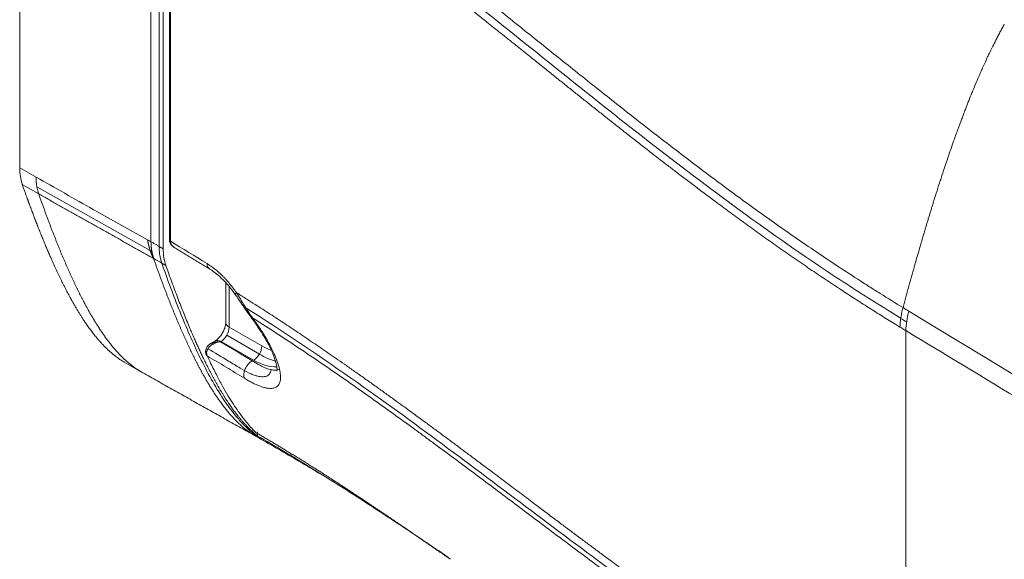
# Model space of a CAD drawing. Header units: millimetres. Extents: x 809 to 6054, y -5716 to -1261.
# Tile 81 of 94: x 5939 to 5953, y -5350 to -5343. Entities that reach past the tile are written whole.
import ezdxf

# ---------------------------------------------------------------- set-up
doc = ezdxf.new("R2010")
doc.units = ezdxf.units.MM
doc.header["$LTSCALE"] = 0.3175
doc.layers.add('1轮廓实线层', color=7, linetype='Continuous', lineweight=18)

# ---------------------------------------------------------------- blocks, each defined once
blk = doc.blocks.new('MR07S-930-Z')
at = {"layer": '1轮廓实线层'}
for p, q in [((7463.836, -5683.223), (7463.836, -5643.297)), ((7475.15, -5689.599), (7475.15, -5649.985)), ((7475.855, -5650.406), (7475.855, -5689.997)), ((7476.209, -5650.61), (7476.209, -5690.201)), ((7476.74, -5651.878), (7476.74, -5689.437)), ((7476.825, -5689.557), (7476.825, -5651.999)), ((7463.836, -5683.223), (7465.251, -5684.039)), ((7464.059, -5684.661), (7465.473, -5685.478)), ((7465.319, -5684.878), (7475.087, -5690.365)), ((7474.853, -5689.433), (7470.182, -5686.811)), ((7476.209, -5690.201), (7475.855, -5689.997)), ((7476.432, -5691.639), (7476.078, -5691.435)), ((7481.593, -5693.151), (7481.593, -5696.549)), ((7481.886, -5693.466), (7481.886, -5696.957)), ((7481.683, -5697.656), (7484.489, -5699.276)), ((7481.886, -5696.957), (7484.696, -5698.579)), ((7540.204, -5697.256), (7540.204, -5733.787)), ((7480.685, -5698.143), (7480.293, -5698.373)), ((7481.191, -5698.189), (7481.141, -5698.219)), ((7483.989, -5699.804), (7481.191, -5698.189)), ((7472.847, -5699.968), (7474.261, -5700.785)), ((7483.881, -5699.867), (7483.989, -5699.804)), ((7484.343, -5706.346), (7484.343, -5705.966))]:
    blk.add_line(p, q, dxfattribs=at)
for centre, major_axis, ratio, start_param, end_param in [((7468.08, -5680.773), (-3.001, -5.197), 0.57735, 5.49779, 5.82329), ((7477.04, -5689.437), (-0.3, 0), 0.57735, 6.283159, 7.055264), ((7480.452, -5687.751), (3.001, 5.197), 0.57735, 2.356197, 2.681652), ((7480.713, -5691.081), (-0.528, -0.849), 0.598397, 5.517067, 6.287767), ((7483.256, -5693.591), (-0.819, -0.574), 0.202, 5.69335, 6.293425), ((7544.447, -5694.807), (3.101, 5.136), 0.563983, 2.041851, 2.367386), ((7351.629, -15108.99), (5832.803, -10102.71), 0.57735, 2.316004, 2.333301), ((7482.593, -5696.549), (-1, 0), 0.57735, 0.000019, 0.785398), ((7481.191, -5697.372), (0.487, 0.873), 0.567188, 3.918564, 5.48936), ((7481.191, -5699.005), (-0.507, 0.862), 0.582367, 5.493386, 6.282148), ((7483.989, -5698.987), (0.5, 0.866), 0.57735, 3.926991, 5.497787), ((7484.696, -5694.497), (3, -5.196), 0.57735, 5.449534, 5.780498), ((7484.696, -5694.497), (2.5, -4.33), 0.57735, 5.497787, 5.719563), ((7483.881, -5700.683), (-0.523, -0.852), 0.594563, 3.942594, 5.915993), ((7483.989, -5694.905), (-3, 5.196), 0.57735, 2.356194, 2.85399)]:
    blk.add_ellipse(centre, major_axis=major_axis, ratio=ratio, start_param=start_param, end_param=end_param, dxfattribs=at)
for points, degree, knots in [([(7539.764, -5696.185), (7539.393, -5695.96), (7539.024, -5695.733), (7537.912, -5695.046), (7537.174, -5694.581), (7534.98, -5693.18), (7533.545, -5692.234), (7529.308, -5689.363), (7526.576, -5687.407), (7518.565, -5681.456), (7513.473, -5677.379), (7503.309, -5669.227), (7498.239, -5665.154), (7489.785, -5658.835), (7486.557, -5656.522), (7483.201, -5654.276)], 3, [0, 0, 0, 0, 0.017458, 0.017458, 0.052863, 0.052863, 0.123672, 0.123672, 0.265291, 0.265291, 0.548529, 0.548529, 0.831767, 0.831767, 1, 1, 1, 1]), ([(7539.961, -5695.274), (7539.299, -5694.872), (7538.642, -5694.466), (7537.665, -5693.854), (7537.34, -5693.649), (7536.694, -5693.238), (7536.372, -5693.032), (7535.41, -5692.412), (7534.774, -5691.996), (7533.511, -5691.161), (7532.884, -5690.74), (7531.64, -5689.896), (7531.023, -5689.472), (7529.796, -5688.62), (7529.187, -5688.192), (7527.977, -5687.334), (7527.375, -5686.903), (7526.18, -5686.038), (7525.586, -5685.604), (7523.815, -5684.298), (7522.647, -5683.423), (7520.912, -5682.104), (7520.337, -5681.663), (7519.19, -5680.781), (7518.619, -5680.339), (7517.482, -5679.453), (7516.915, -5679.01), (7515.786, -5678.122), (7515.222, -5677.677), (7514.099, -5676.788), (7513.539, -5676.343), (7512.421, -5675.452), (7511.863, -5675.007), (7510.749, -5674.116), (7510.192, -5673.67), (7509.081, -5672.779), (7508.525, -5672.334), (7507.415, -5671.443), (7506.86, -5670.998), (7505.749, -5670.108), (7505.194, -5669.663), (7504.36, -5668.998), (7504.082, -5668.776), (7503.525, -5668.332), (7503.247, -5668.111), (7502.412, -5667.447), (7501.854, -5667.005), (7500.735, -5666.122), (7500.175, -5665.681), (7499.333, -5665.021), (7499.052, -5664.802), (7498.489, -5664.363), (7498.207, -5664.144), (7497.36, -5663.487), (7496.793, -5663.05), (7495.656, -5662.179), (7495.086, -5661.744), (7493.94, -5660.878), (7493.365, -5660.446), (7492.209, -5659.586), (7491.629, -5659.157), (7490.462, -5658.302), (7489.876, -5657.877), (7488.697, -5657.03), (7488.105, -5656.608), (7486.316, -5655.348), (7485.11, -5654.516), (7483.888, -5653.693)], 3, [0, 0, 0, 0, 0.03125, 0.03125, 0.046875, 0.046875, 0.0625, 0.0625, 0.09375, 0.09375, 0.125, 0.125, 0.15625, 0.15625, 0.1875, 0.1875, 0.21875, 0.21875, 0.25, 0.25, 0.3125, 0.3125, 0.34375, 0.34375, 0.375, 0.375, 0.40625, 0.40625, 0.4375, 0.4375, 0.46875, 0.46875, 0.5, 0.5, 0.53125, 0.53125, 0.5625, 0.5625, 0.59375, 0.59375, 0.625, 0.625, 0.640625, 0.640625, 0.65625, 0.65625, 0.6875, 0.6875, 0.71875, 0.71875, 0.734375, 0.734375, 0.75, 0.75, 0.78125, 0.78125, 0.8125, 0.8125, 0.84375, 0.84375, 0.875, 0.875, 0.90625, 0.90625, 0.9375, 0.9375, 1, 1, 1, 1]), ([(7482.511, -5654.618), (7482.72, -5654.757), (7483.148, -5655.042), (7483.793, -5655.475), (7484.446, -5655.917), (7485.095, -5656.36), (7485.739, -5656.804), (7486.384, -5657.252), (7487.037, -5657.709), (7487.701, -5658.177), (7488.365, -5658.649), (7489.029, -5659.125), (7489.713, -5659.618), (7490.448, -5660.153), (7491.258, -5660.746), (7492.129, -5661.389), (7493.015, -5662.049), (7493.867, -5662.689), (7494.657, -5663.286), (7495.373, -5663.832), (7496.017, -5664.324), (7496.596, -5664.769), (7497.12, -5665.173), (7497.602, -5665.546), (7498.053, -5665.896), (7498.477, -5666.226), (7498.874, -5666.536), (7499.245, -5666.826), (7499.595, -5667.101), (7499.932, -5667.365), (7500.263, -5667.625), (7500.592, -5667.884), (7500.922, -5668.144), (7501.253, -5668.406), (7501.593, -5668.675), (7501.949, -5668.957), (7502.333, -5669.261), (7502.752, -5669.594), (7503.213, -5669.96), (7503.714, -5670.36), (7504.256, -5670.792), (7504.838, -5671.257), (7505.454, -5671.75), (7506.088, -5672.257), (7506.713, -5672.758), (7507.309, -5673.237), (7507.871, -5673.687), (7508.4, -5674.112), (7508.898, -5674.511), (7509.366, -5674.887), (7509.808, -5675.241), (7510.232, -5675.58), (7510.646, -5675.911), (7511.056, -5676.239), (7511.465, -5676.567), (7511.875, -5676.894), (7512.286, -5677.222), (7512.697, -5677.549), (7513.108, -5677.877), (7513.52, -5678.204), (7513.929, -5678.529), (7514.331, -5678.848), (7514.725, -5679.16), (7515.112, -5679.465), (7515.494, -5679.767), (7515.874, -5680.066), (7516.256, -5680.366), (7516.641, -5680.668), (7517.039, -5680.98), (7517.464, -5681.312), (7517.933, -5681.678), (7518.461, -5682.087), (7519.055, -5682.547), (7519.721, -5683.06), (7520.464, -5683.631), (7521.293, -5684.263), (7522.217, -5684.962), (7523.25, -5685.738), (7524.392, -5686.587), (7525.616, -5687.488), (7526.876, -5688.402), (7528.143, -5689.31), (7529.429, -5690.218), (7530.751, -5691.137), (7532.083, -5692.048), (7533.375, -5692.916), (7534.602, -5693.727), (7535.793, -5694.501), (7536.984, -5695.263), (7538.163, -5696.004), (7539.071, -5696.564), (7539.572, -5696.87), (7539.695, -5696.945)], 3, [0, 0, 0, 0, 0.010441, 0.021409, 0.032343, 0.04337, 0.054295, 0.065142, 0.076314, 0.087848, 0.099338, 0.110716, 0.122375, 0.134998, 0.149276, 0.165018, 0.18105, 0.196368, 0.210517, 0.223357, 0.234901, 0.245263, 0.254641, 0.26329, 0.271436, 0.279158, 0.286392, 0.29311, 0.299427, 0.305525, 0.311545, 0.317553, 0.323564, 0.3296, 0.33576, 0.342219, 0.349188, 0.356858, 0.365319, 0.374549, 0.384513, 0.395222, 0.406673, 0.418555, 0.430215, 0.441207, 0.451513, 0.461252, 0.470434, 0.479024, 0.487092, 0.494817, 0.502375, 0.509884, 0.517395, 0.524914, 0.532432, 0.539944, 0.547467, 0.555004, 0.562494, 0.569839, 0.576992, 0.583986, 0.590898, 0.597796, 0.604688, 0.611598, 0.618683, 0.62623, 0.634574, 0.643988, 0.654598, 0.666455, 0.679635, 0.694262, 0.71047, 0.728486, 0.748523, 0.770104, 0.791955, 0.81326, 0.83462, 0.856896, 0.879323, 0.900526, 0.92015, 0.938781, 0.957704, 0.976806, 0.99428, 1, 1, 1, 1]), ([(7548.687, -5670.861), (7548.627, -5670.969), (7548.5, -5671.197), (7548.377, -5671.426), (7548.312, -5671.547)], 3, [0, 0, 0, 0, 0.474175, 1, 1, 1, 1]), ([(7547.457, -5673.234), (7547.44, -5673.269), (7547.37, -5673.415), (7547.3, -5673.561), (7547.248, -5673.672)], 3, [0, 0, 0, 0, 0.239572, 1, 1, 1, 1]), ([(7546.615, -5675.065), (7546.548, -5675.219), (7546.455, -5675.432), (7546.363, -5675.646), (7546.338, -5675.706)], 3, [0, 0, 0, 0, 0.718319, 1, 1, 1, 1]), ([(7545.584, -5677.542), (7545.56, -5677.603), (7545.516, -5677.713), (7545.473, -5677.823), (7545.454, -5677.872)], 3, [0, 0, 0, 0, 0.5527, 1, 1, 1, 1]), ([(7545.011, -5679.029), (7544.898, -5679.33), (7544.663, -5679.966), (7544.434, -5680.603), (7544.315, -5680.939)], 3, [0, 0, 0, 0, 0.471799, 1, 1, 1, 1]), ([(7543.941, -5682.014), (7543.927, -5682.053), (7543.711, -5682.683), (7543.501, -5683.313), (7543.308, -5683.902)], 3, [0, 0, 0, 0, 0.062951, 1, 1, 1, 1]), ([(7543.308, -5683.902), (7543.261, -5684.046), (7543.026, -5684.766), (7542.797, -5685.485), (7542.618, -5686.061)], 3, [0, 0, 0, 0, 0.198946, 1, 1, 1, 1]), ([(7472.847, -5699.968), (7471.984, -5699.469), (7471.151, -5698.623), (7470.233, -5697.691), (7469.323, -5696.309), (7467.899, -5694.145), (7466.427, -5690.766), (7465.821, -5689.374), (7465.198, -5687.759), (7464.911, -5687.016), (7464.619, -5686.219), (7464.408, -5685.647), (7464.059, -5684.661)], 2, [0, 0, 0, 0.129792, 0.129792, 0.303833, 0.303833, 0.651917, 0.651917, 0.825958, 0.825958, 0.912979, 0.912979, 1, 1, 1]), ([(7465.473, -5685.478), (7465.492, -5685.529), (7465.528, -5685.632), (7465.582, -5685.786), (7465.637, -5685.94), (7465.691, -5686.092), (7465.746, -5686.244), (7465.8, -5686.395), (7465.854, -5686.546), (7465.909, -5686.695), (7465.963, -5686.844), (7466.017, -5686.993), (7466.072, -5687.14), (7466.126, -5687.287), (7466.18, -5687.433), (7466.234, -5687.579), (7466.288, -5687.724), (7466.342, -5687.868), (7466.397, -5688.011), (7466.451, -5688.154), (7466.505, -5688.295), (7466.559, -5688.437), (7466.613, -5688.577), (7466.667, -5688.717), (7466.721, -5688.856), (7466.775, -5688.994), (7466.829, -5689.131), (7466.883, -5689.268), (7466.937, -5689.404), (7466.99, -5689.539), (7467.044, -5689.674), (7467.098, -5689.808), (7467.152, -5689.941), (7467.206, -5690.073), (7467.26, -5690.205), (7467.313, -5690.336), (7467.367, -5690.466), (7467.421, -5690.595), (7467.475, -5690.724), (7467.529, -5690.852), (7467.582, -5690.979), (7467.636, -5691.106), (7467.69, -5691.231), (7467.743, -5691.356), (7467.797, -5691.48), (7467.851, -5691.604), (7467.905, -5691.727), (7467.958, -5691.849), (7468.012, -5691.97), (7468.066, -5692.09), (7468.119, -5692.21), (7468.173, -5692.329), (7468.226, -5692.447), (7468.28, -5692.565), (7468.334, -5692.682), (7468.387, -5692.798), (7468.441, -5692.913), (7468.495, -5693.027), (7468.548, -5693.141), (7468.602, -5693.254), (7468.655, -5693.366), (7468.709, -5693.478), (7468.763, -5693.588), (7468.816, -5693.698), (7468.87, -5693.808), (7468.924, -5693.916), (7468.977, -5694.024), (7469.031, -5694.131), (7469.084, -5694.237), (7469.138, -5694.342), (7469.192, -5694.447), (7469.245, -5694.551), (7469.299, -5694.654), (7469.353, -5694.756), (7469.406, -5694.858), (7469.46, -5694.959), (7469.514, -5695.059), (7469.568, -5695.158), (7469.621, -5695.257), (7469.675, -5695.354), (7469.729, -5695.451), (7469.782, -5695.548), (7469.836, -5695.643), (7469.89, -5695.738), (7469.944, -5695.832), (7469.998, -5695.925), (7470.051, -5696.017), (7470.105, -5696.109), (7470.159, -5696.2), (7470.213, -5696.29), (7470.267, -5696.379), (7470.321, -5696.468), (7470.375, -5696.556), (7470.429, -5696.643), (7470.483, -5696.729), (7470.537, -5696.814), (7470.591, -5696.899), (7470.645, -5696.983), (7470.699, -5697.066), (7470.753, -5697.149), (7470.807, -5697.23), (7470.862, -5697.311), (7470.916, -5697.391), (7470.97, -5697.471), (7471.024, -5697.549), (7471.079, -5697.627), (7471.133, -5697.704), (7471.187, -5697.78), (7471.242, -5697.856), (7471.296, -5697.93), (7471.351, -5698.004), (7471.405, -5698.077), (7471.46, -5698.15), (7471.514, -5698.221), (7471.569, -5698.292), (7471.624, -5698.362), (7471.678, -5698.431), (7471.733, -5698.5), (7471.788, -5698.568), (7471.843, -5698.635), (7471.898, -5698.701), (7471.952, -5698.766), (7472.007, -5698.831), (7472.062, -5698.895), (7472.118, -5698.958), (7472.173, -5699.02), (7472.228, -5699.081), (7472.283, -5699.142), (7472.338, -5699.202), (7472.394, -5699.261), (7472.449, -5699.32), (7472.504, -5699.377), (7472.56, -5699.434), (7472.615, -5699.49), (7472.671, -5699.546), (7472.727, -5699.6), (7472.782, -5699.654), (7472.838, -5699.707), (7472.894, -5699.759), (7472.95, -5699.811), (7473.006, -5699.861), (7473.062, -5699.911), (7473.118, -5699.96), (7473.174, -5700.009), (7473.231, -5700.056), (7473.287, -5700.103), (7473.343, -5700.149), (7473.401, -5700.196), (7473.46, -5700.242), (7473.521, -5700.289), (7473.582, -5700.335), (7473.643, -5700.38), (7473.704, -5700.424), (7473.765, -5700.468), (7473.826, -5700.511), (7473.888, -5700.552), (7473.95, -5700.593), (7474.012, -5700.633), (7474.074, -5700.673), (7474.136, -5700.711), (7474.193, -5700.745), (7474.229, -5700.766), (7474.244, -5700.775)], 3, [0, 0, 0, 0, 0.00858, 0.01713, 0.025649, 0.034138, 0.042597, 0.051025, 0.059422, 0.06779, 0.076126, 0.084433, 0.092708, 0.100953, 0.109168, 0.117352, 0.125506, 0.133629, 0.141721, 0.149783, 0.157814, 0.165815, 0.173785, 0.181724, 0.189633, 0.197511, 0.205359, 0.213176, 0.220962, 0.228717, 0.236442, 0.244137, 0.2518, 0.259433, 0.267036, 0.274608, 0.282149, 0.289659, 0.297139, 0.304588, 0.312007, 0.319395, 0.326752, 0.334079, 0.341376, 0.348641, 0.355877, 0.363081, 0.370256, 0.377399, 0.384512, 0.391595, 0.398647, 0.405669, 0.412661, 0.419622, 0.426552, 0.433453, 0.440323, 0.447162, 0.453972, 0.460751, 0.4675, 0.474219, 0.480907, 0.487566, 0.494194, 0.500793, 0.507361, 0.5139, 0.520408, 0.526887, 0.533335, 0.539754, 0.546143, 0.552503, 0.558832, 0.565132, 0.571403, 0.577643, 0.583855, 0.590037, 0.596189, 0.602312, 0.608406, 0.614471, 0.620506, 0.626513, 0.63249, 0.638438, 0.644358, 0.650248, 0.65611, 0.661943, 0.667747, 0.673523, 0.67927, 0.684989, 0.690679, 0.696341, 0.701975, 0.707581, 0.713159, 0.718709, 0.724231, 0.729725, 0.735191, 0.74063, 0.746042, 0.751426, 0.756782, 0.762112, 0.767414, 0.772689, 0.777938, 0.783159, 0.788354, 0.793522, 0.798664, 0.80378, 0.808869, 0.813932, 0.818969, 0.82398, 0.828966, 0.833925, 0.83886, 0.843769, 0.848652, 0.853511, 0.858345, 0.863154, 0.867938, 0.872697, 0.877433, 0.882144, 0.886831, 0.891494, 0.896133, 0.900749, 0.905341, 0.90991, 0.914456, 0.918979, 0.923479, 0.927957, 0.932412, 0.936845, 0.941564, 0.946264, 0.950945, 0.955607, 0.960251, 0.964876, 0.969484, 0.974072, 0.978643, 0.983197, 0.987732, 0.99225, 0.996751, 1, 1, 1, 1]), ([(7542.618, -5686.061), (7542.601, -5686.114), (7542.569, -5686.218), (7542.52, -5686.375), (7542.472, -5686.531), (7542.423, -5686.688), (7542.375, -5686.844), (7542.327, -5687.001), (7542.279, -5687.157), (7542.231, -5687.314), (7542.184, -5687.47), (7542.136, -5687.626), (7542.089, -5687.783), (7542.042, -5687.939), (7541.995, -5688.096), (7541.948, -5688.252), (7541.902, -5688.408), (7541.845, -5688.599), (7541.768, -5688.858), (7541.661, -5689.22), (7541.524, -5689.685), (7541.386, -5690.159), (7541.259, -5690.598), (7541.155, -5690.961), (7541.058, -5691.3), (7540.969, -5691.614), (7540.912, -5691.815), (7540.884, -5691.912)], 3, [0, 0, 0, 0, 0.026705, 0.05341, 0.080116, 0.106821, 0.133526, 0.160231, 0.186936, 0.213641, 0.240346, 0.267052, 0.293757, 0.320462, 0.347167, 0.373872, 0.400577, 0.427282, 0.471494, 0.533387, 0.61296, 0.710214, 0.776487, 0.838602, 0.896559, 0.950358, 1, 1, 1, 1]), ([(7475.37, -5691.036), (7475.365, -5691.027), (7475.356, -5691.009), (7475.342, -5690.982), (7475.329, -5690.954), (7475.316, -5690.927), (7475.303, -5690.899), (7475.29, -5690.871), (7475.277, -5690.844), (7475.264, -5690.816), (7475.252, -5690.787), (7475.239, -5690.759), (7475.227, -5690.731), (7475.215, -5690.702), (7475.203, -5690.674), (7475.191, -5690.645), (7475.18, -5690.616), (7475.168, -5690.587), (7475.157, -5690.558), (7475.146, -5690.528), (7475.135, -5690.499), (7475.124, -5690.469), (7475.113, -5690.44), (7475.103, -5690.41), (7475.092, -5690.38), (7475.082, -5690.35), (7475.072, -5690.32), (7475.062, -5690.289), (7475.052, -5690.259), (7475.043, -5690.229), (7475.033, -5690.198), (7475.024, -5690.167), (7475.015, -5690.137), (7475.006, -5690.106), (7474.997, -5690.075), (7474.988, -5690.043), (7474.98, -5690.012), (7474.972, -5689.981), (7474.963, -5689.949), (7474.955, -5689.918), (7474.947, -5689.886), (7474.94, -5689.854), (7474.932, -5689.823), (7474.925, -5689.791), (7474.917, -5689.759), (7474.91, -5689.726), (7474.903, -5689.694), (7474.896, -5689.662), (7474.89, -5689.63), (7474.883, -5689.597), (7474.877, -5689.564), (7474.871, -5689.532), (7474.865, -5689.499), (7474.859, -5689.466), (7474.855, -5689.444), (7474.853, -5689.433)], 3, [0, 0, 0, 0, 0.019023, 0.038041, 0.057052, 0.076057, 0.095056, 0.11405, 0.133037, 0.152018, 0.170994, 0.189963, 0.208926, 0.227884, 0.246835, 0.265781, 0.28472, 0.303654, 0.322581, 0.341503, 0.360418, 0.379328, 0.398231, 0.417129, 0.436021, 0.454906, 0.473786, 0.49266, 0.511528, 0.53039, 0.549245, 0.568095, 0.586939, 0.605777, 0.624609, 0.643435, 0.662255, 0.68107, 0.699878, 0.71868, 0.737476, 0.756267, 0.775051, 0.79383, 0.812602, 0.831369, 0.850129, 0.868884, 0.887633, 0.906375, 0.925112, 0.943843, 0.962568, 0.981287, 1, 1, 1, 1]), ([(7475.855, -5689.997), (7475.785, -5689.957), (7475.633, -5689.871), (7475.398, -5689.738), (7475.233, -5689.645), (7475.15, -5689.599)], 3, [0, 0, 0, 0, 0.299444, 0.648444, 1, 1, 1, 1]), ([(7476.747, -5689.437), (7476.745, -5689.452), (7476.732, -5689.55), (7476.799, -5689.731), (7476.948, -5689.942), (7477.087, -5690.048), (7477.17, -5690.095)], 3, [0, 0, 0, 0, 0.0547, 0.366141, 0.668247, 1, 1, 1, 1]), ([(7477.159, -5690.09), (7477.123, -5690.068), (7477.09, -5690.045), (7477.035, -5689.999), (7477.012, -5689.978), (7476.981, -5689.945), (7476.971, -5689.934), (7476.952, -5689.911), (7476.943, -5689.899), (7476.917, -5689.863), (7476.901, -5689.838), (7476.881, -5689.798), (7476.875, -5689.785), (7476.863, -5689.758), (7476.858, -5689.744), (7476.835, -5689.675), (7476.825, -5689.617), (7476.825, -5689.557)], 3, [0, 0, 0, 0, 0.179739, 0.179739, 0.316449, 0.316449, 0.384804, 0.384804, 0.453159, 0.453159, 0.589869, 0.589869, 0.658225, 0.658225, 0.72658, 0.72658, 1, 1, 1, 1]), ([(7475.373, -5691.038), (7475.391, -5691.088), (7475.426, -5691.187), (7475.479, -5691.336), (7475.531, -5691.485), (7475.584, -5691.632), (7475.636, -5691.779), (7475.689, -5691.926), (7475.742, -5692.071), (7475.794, -5692.216), (7475.847, -5692.361), (7475.899, -5692.505), (7475.952, -5692.648), (7476.004, -5692.79), (7476.057, -5692.932), (7476.109, -5693.073), (7476.162, -5693.214), (7476.214, -5693.354), (7476.266, -5693.493), (7476.319, -5693.631), (7476.371, -5693.769), (7476.424, -5693.907), (7476.476, -5694.043), (7476.529, -5694.179), (7476.581, -5694.314), (7476.633, -5694.449), (7476.686, -5694.583), (7476.738, -5694.716), (7476.79, -5694.849), (7476.843, -5694.981), (7476.895, -5695.112), (7476.947, -5695.243), (7477, -5695.373), (7477.052, -5695.502), (7477.104, -5695.631), (7477.157, -5695.759), (7477.209, -5695.886), (7477.261, -5696.013), (7477.314, -5696.139), (7477.366, -5696.264), (7477.418, -5696.389), (7477.471, -5696.513), (7477.523, -5696.636), (7477.575, -5696.759), (7477.627, -5696.881), (7477.68, -5697.002), (7477.732, -5697.123), (7477.784, -5697.243), (7477.837, -5697.362), (7477.889, -5697.481), (7477.942, -5697.599), (7477.994, -5697.716), (7478.046, -5697.832), (7478.099, -5697.948), (7478.151, -5698.063), (7478.203, -5698.178), (7478.256, -5698.292), (7478.308, -5698.405), (7478.361, -5698.517), (7478.413, -5698.629), (7478.466, -5698.74), (7478.518, -5698.85), (7478.57, -5698.96), (7478.623, -5699.069), (7478.676, -5699.177), (7478.728, -5699.285), (7478.781, -5699.391), (7478.833, -5699.498), (7478.886, -5699.603), (7478.938, -5699.708), (7478.991, -5699.812), (7479.044, -5699.915), (7479.096, -5700.018), (7479.149, -5700.12), (7479.202, -5700.221), (7479.254, -5700.321), (7479.307, -5700.421), (7479.36, -5700.52), (7479.413, -5700.618), (7479.465, -5700.716), (7479.518, -5700.813), (7479.571, -5700.909), (7479.624, -5701.005), (7479.677, -5701.099), (7479.73, -5701.194), (7479.783, -5701.287), (7479.836, -5701.379), (7479.889, -5701.471), (7479.942, -5701.562), (7479.995, -5701.653), (7480.048, -5701.743), (7480.101, -5701.831), (7480.154, -5701.92), (7480.207, -5702.007), (7480.26, -5702.094), (7480.313, -5702.18), (7480.367, -5702.265), (7480.42, -5702.35), (7480.473, -5702.433), (7480.526, -5702.516), (7480.58, -5702.599), (7480.633, -5702.68), (7480.687, -5702.761), (7480.74, -5702.841), (7480.793, -5702.92), (7480.847, -5702.999), (7480.9, -5703.077), (7480.954, -5703.154), (7481.148, -5703.43), (7481.484, -5703.884), (7481.974, -5704.481), (7482.468, -5705.015), (7482.964, -5705.486), (7483.462, -5705.892), (7483.865, -5706.17), (7484.103, -5706.313), (7484.169, -5706.351)], 3, [0, 0, 0, 0, 0.008278, 0.016529, 0.024753, 0.032949, 0.041118, 0.04926, 0.057375, 0.065463, 0.073523, 0.081557, 0.089563, 0.097542, 0.105493, 0.113418, 0.121315, 0.129185, 0.137027, 0.144843, 0.152631, 0.160392, 0.168126, 0.175833, 0.183512, 0.191164, 0.198789, 0.206387, 0.213957, 0.2215, 0.229016, 0.236505, 0.243966, 0.251401, 0.258808, 0.266187, 0.27354, 0.280865, 0.288163, 0.295434, 0.302678, 0.309894, 0.317084, 0.324246, 0.331381, 0.338488, 0.345569, 0.352622, 0.359649, 0.366648, 0.373619, 0.380564, 0.387481, 0.394371, 0.401234, 0.40807, 0.414878, 0.42166, 0.428414, 0.43514, 0.44184, 0.448512, 0.455157, 0.461774, 0.468365, 0.474928, 0.481464, 0.487973, 0.494454, 0.500909, 0.507336, 0.513736, 0.520108, 0.526454, 0.532772, 0.539064, 0.545328, 0.551564, 0.557774, 0.563956, 0.570112, 0.57624, 0.58234, 0.588414, 0.59446, 0.600479, 0.606471, 0.612436, 0.618373, 0.624284, 0.630167, 0.636023, 0.641852, 0.647653, 0.653427, 0.659174, 0.664894, 0.670586, 0.676252, 0.68189, 0.687501, 0.693085, 0.698641, 0.70417, 0.709673, 0.715148, 0.720595, 0.726016, 0.731409, 0.779138, 0.824746, 0.868227, 0.909581, 0.948806, 0.985914, 1, 1, 1, 1]), ([(7476.078, -5691.435), (7476.573, -5692.844), (7477.088, -5694.233), (7478.178, -5696.952), (7478.752, -5698.283), (7479.993, -5700.834), (7480.658, -5702.057), (7481.779, -5703.741), (7482.174, -5704.278), (7482.814, -5705.026), (7483.035, -5705.266), (7483.496, -5705.723), (7483.737, -5705.941), (7483.989, -5706.142)], 3, [0, 0, 0, 0, 0.25, 0.25, 0.5, 0.5, 0.75, 0.75, 0.875, 0.875, 0.9375, 0.9375, 1, 1, 1, 1]), ([(7476.432, -5691.639), (7478.144, -5696.511), (7479.726, -5699.763), (7480.219, -5700.777), (7480.695, -5701.63), (7481.223, -5702.579), (7481.759, -5703.384), (7483.037, -5705.303), (7484.343, -5706.346)], 2, [0, 0, 0, 0.5, 0.5, 0.625, 0.625, 0.75, 0.75, 1, 1, 1]), ([(7479.98, -5691.474), (7480.207, -5691.615), (7480.43, -5691.774), (7480.87, -5692.127), (7481.087, -5692.32), (7481.354, -5692.584), (7481.408, -5692.638), (7481.514, -5692.748), (7481.566, -5692.805), (7481.724, -5692.976), (7481.826, -5693.093), (7482.129, -5693.455), (7482.324, -5693.709), (7482.511, -5693.977)], 3, [0, 0, 0, 0, 0.25, 0.25, 0.5, 0.5, 0.5625, 0.5625, 0.625, 0.625, 0.75, 0.75, 1, 1, 1, 1]), ([(7480.185, -5691.936), (7480.215, -5691.952), (7480.53, -5692.134), (7481.159, -5692.654), (7481.896, -5693.415), (7482.29, -5693.977), (7482.423, -5694.184)], 3, [0, 0, 0, 0, 0.038412, 0.416718, 0.796061, 1, 1, 1, 1]), ([(7540.884, -5691.912), (7540.866, -5691.976), (7540.83, -5692.105), (7540.775, -5692.299), (7540.72, -5692.496), (7540.665, -5692.696), (7540.609, -5692.897), (7540.552, -5693.102), (7540.495, -5693.308), (7540.438, -5693.517), (7540.38, -5693.728), (7540.321, -5693.942), (7540.262, -5694.158), (7540.203, -5694.377), (7540.143, -5694.598), (7540.083, -5694.821), (7540.022, -5695.047), (7539.981, -5695.198), (7539.961, -5695.274)], 3, [0, 0, 0, 0, 0.057116, 0.11495, 0.173503, 0.232773, 0.292761, 0.353466, 0.41489, 0.477031, 0.539891, 0.603468, 0.667763, 0.732775, 0.798505, 0.864953, 0.932118, 1, 1, 1, 1]), ([(7482.436, -5694.169), (7482.523, -5694.291), (7482.869, -5694.784), (7483.359, -5695.527), (7483.776, -5696.094), (7483.927, -5696.295)], 3, [0, 0, 0, 0, 0.175937, 0.704589, 1, 1, 1, 1]), ([(7482.511, -5693.977), (7482.625, -5694.159), (7482.739, -5694.342), (7482.908, -5694.618), (7482.965, -5694.71), (7483.05, -5694.848), (7483.079, -5694.894), (7483.135, -5694.986), (7483.221, -5695.124), (7483.335, -5695.307), (7483.421, -5695.442), (7483.479, -5695.532), (7483.508, -5695.577), (7483.653, -5695.8), (7483.769, -5695.974), (7483.888, -5696.143)], 3, [0, 0, 0, 0, 0.25, 0.25, 0.375, 0.375, 0.4375, 0.4375, 0.5, 0.625, 0.6875, 0.6875, 0.75, 0.75, 1, 1, 1, 1]), ([(7539.695, -5733.509), (7539.681, -5733.501), (7539.435, -5733.364), (7538.929, -5733.081), (7538.145, -5732.637), (7537.258, -5732.128), (7536.25, -5731.541), (7535.106, -5730.864), (7533.844, -5730.103), (7532.525, -5729.292), (7531.212, -5728.469), (7529.921, -5727.646), (7528.641, -5726.816), (7527.373, -5725.981), (7526.145, -5725.16), (7524.985, -5724.375), (7523.911, -5723.638), (7522.927, -5722.956), (7522.033, -5722.331), (7521.225, -5721.762), (7520.495, -5721.244), (7519.84, -5720.777), (7519.253, -5720.356), (7518.728, -5719.978), (7518.256, -5719.637), (7517.824, -5719.324), (7517.42, -5719.03), (7517.031, -5718.747), (7516.648, -5718.468), (7516.267, -5718.189), (7515.887, -5717.91), (7515.507, -5717.631), (7515.124, -5717.349), (7514.736, -5717.063), (7514.34, -5716.77), (7513.936, -5716.471), (7513.527, -5716.167), (7513.117, -5715.863), (7512.707, -5715.557), (7512.298, -5715.252), (7511.889, -5714.947), (7511.48, -5714.642), (7511.072, -5714.336), (7510.661, -5714.028), (7510.236, -5713.71), (7509.788, -5713.374), (7509.309, -5713.014), (7508.797, -5712.629), (7508.251, -5712.219), (7507.673, -5711.785), (7507.065, -5711.328), (7506.438, -5710.856), (7505.806, -5710.381), (7505.189, -5709.917), (7504.604, -5709.478), (7504.061, -5709.072), (7503.568, -5708.702), (7503.122, -5708.368), (7502.719, -5708.067), (7502.351, -5707.792), (7502.006, -5707.535), (7501.674, -5707.288), (7501.346, -5707.044), (7501.018, -5706.8), (7500.691, -5706.557), (7500.363, -5706.314), (7500.028, -5706.067), (7499.679, -5705.809), (7499.304, -5705.532), (7498.897, -5705.233), (7498.453, -5704.907), (7497.964, -5704.549), (7497.42, -5704.151), (7496.808, -5703.706), (7496.123, -5703.21), (7495.363, -5702.662), (7494.539, -5702.071), (7493.677, -5701.458), (7492.824, -5700.855), (7492.022, -5700.293), (7491.286, -5699.78), (7490.601, -5699.307), (7489.942, -5698.854), (7489.286, -5698.406), (7488.629, -5697.961), (7487.978, -5697.523), (7487.338, -5697.095), (7486.703, -5696.674), (7486.063, -5696.253), (7485.421, -5695.834), (7484.772, -5695.413), (7484.099, -5694.981), (7483.378, -5694.522), (7482.841, -5694.184), (7482.544, -5693.997), (7482.511, -5693.977)], 3, [0, 0, 0, 0, 0.000681, 0.011378, 0.023479, 0.037276, 0.053072, 0.071235, 0.091951, 0.113992, 0.135585, 0.156729, 0.178251, 0.199961, 0.221088, 0.241152, 0.259834, 0.276986, 0.29264, 0.306873, 0.319759, 0.331375, 0.341801, 0.351136, 0.359535, 0.367205, 0.374391, 0.381337, 0.388218, 0.395101, 0.40198, 0.408856, 0.415771, 0.422807, 0.430018, 0.437395, 0.444872, 0.452375, 0.459867, 0.46735, 0.474841, 0.482335, 0.489809, 0.4973, 0.505, 0.513181, 0.521996, 0.53143, 0.541466, 0.552127, 0.563375, 0.575043, 0.586817, 0.598292, 0.609127, 0.619129, 0.628213, 0.636372, 0.643704, 0.650389, 0.656642, 0.662678, 0.668664, 0.674662, 0.680655, 0.68663, 0.692665, 0.698965, 0.705757, 0.713149, 0.721178, 0.729975, 0.73977, 0.75079, 0.763153, 0.776851, 0.791763, 0.807487, 0.822987, 0.837242, 0.850082, 0.861922, 0.873305, 0.88469, 0.896211, 0.907525, 0.918435, 0.929256, 0.940221, 0.951169, 0.962046, 0.973163, 0.985164, 0.99836, 1, 1, 1, 1]), ([(7539.788, -5734.362), (7539.785, -5734.361), (7539.783, -5734.359), (7539.404, -5734.149), (7539.029, -5733.939), (7537.912, -5733.307), (7537.174, -5732.882), (7534.98, -5731.598), (7533.545, -5730.728), (7529.308, -5728.084), (7526.576, -5726.275), (7518.565, -5720.754), (7513.473, -5716.945), (7503.309, -5709.307), (7498.239, -5705.473), (7489.824, -5699.544), (7486.637, -5697.387), (7483.325, -5695.291)], 3, [0, 0, 0, 0, 0.000125, 0.000125, 0.017857, 0.017857, 0.053323, 0.053323, 0.124253, 0.124253, 0.266115, 0.266115, 0.549837, 0.549837, 0.83356, 0.83356, 1, 1, 1, 1]), ([(7481.593, -5696.549), (7481.594, -5696.606), (7481.582, -5696.747), (7481.509, -5697.044), (7481.356, -5697.396), (7481.134, -5697.741), (7480.883, -5698.007), (7480.746, -5698.109), (7480.685, -5698.143)], 3, [0, 0, 0, 0, 0.130346, 0.29085, 0.467493, 0.654533, 0.841367, 1, 1, 1, 1]), ([(7483.888, -5696.143), (7484.089, -5696.412), (7484.278, -5696.678), (7484.633, -5697.205), (7484.799, -5697.466), (7484.994, -5697.788), (7485.051, -5697.884), (7485.106, -5697.98), (7485.143, -5698.044), (7485.162, -5698.076), (7485.252, -5698.235), (7485.32, -5698.36), (7485.515, -5698.728), (7485.632, -5698.966), (7485.787, -5699.309), (7485.836, -5699.421), (7485.904, -5699.587), (7485.937, -5699.669), (7485.967, -5699.749), (7485.987, -5699.803), (7485.997, -5699.83), (7486.084, -5700.067), (7486.146, -5700.266), (7486.242, -5700.638), (7486.275, -5700.811), (7486.3, -5701.013), (7486.305, -5701.072), (7486.309, -5701.13), (7486.311, -5701.168), (7486.312, -5701.187), (7486.315, -5701.28), (7486.314, -5701.35), (7486.298, -5701.549), (7486.273, -5701.666), (7486.193, -5701.871), (7486.138, -5701.957), (7486.058, -5702.037), (7486.049, -5702.045), (7486.03, -5702.062), (7486.002, -5702.086), (7485.929, -5702.137), (7485.859, -5702.17), (7485.708, -5702.224), (7485.593, -5702.242), (7485.396, -5702.243), (7485.326, -5702.239), (7485.234, -5702.227), (7485.216, -5702.225), (7485.178, -5702.219), (7485.159, -5702.216), (7485.1, -5702.206), (7485.061, -5702.198), (7484.858, -5702.152), (7484.683, -5702.097), (7484.401, -5701.988), (7484.304, -5701.947), (7484.102, -5701.856), (7483.998, -5701.806), (7483.837, -5701.723), (7483.782, -5701.694), (7483.671, -5701.635), (7483.615, -5701.604), (7483.445, -5701.508), (7483.329, -5701.44), (7483.211, -5701.367)], 3, [0, 0, 0, 0, 0.0625, 0.0625, 0.125, 0.125, 0.140625, 0.148438, 0.148438, 0.15625, 0.15625, 0.1875, 0.1875, 0.25, 0.25, 0.28125, 0.28125, 0.296875, 0.304688, 0.304688, 0.3125, 0.3125, 0.375, 0.375, 0.4375, 0.4375, 0.453125, 0.460938, 0.460938, 0.46875, 0.46875, 0.5, 0.5, 0.5625, 0.5625, 0.625, 0.625, 0.632813, 0.632813, 0.640625, 0.65625, 0.6875, 0.6875, 0.75, 0.75, 0.78125, 0.78125, 0.789063, 0.789063, 0.796875, 0.796875, 0.8125, 0.8125, 0.875, 0.875, 0.90625, 0.90625, 0.9375, 0.9375, 0.953125, 0.953125, 0.96875, 0.96875, 1, 1, 1, 1]), ([(7483.888, -5696.143), (7483.866, -5696.145), (7483.848, -5696.144), (7483.817, -5696.136), (7483.805, -5696.13), (7483.795, -5696.118), (7483.793, -5696.115), (7483.792, -5696.112)], 3, [0, 0, 0, 0, 0.443555, 0.443555, 0.887111, 0.887111, 1, 1, 1, 1]), ([(7483.888, -5696.143), (7485.11, -5696.92), (7486.316, -5697.706), (7488.105, -5698.895), (7488.697, -5699.293), (7489.876, -5700.093), (7490.463, -5700.495), (7491.629, -5701.3), (7492.21, -5701.705), (7493.365, -5702.516), (7493.94, -5702.923), (7495.086, -5703.74), (7495.656, -5704.149), (7496.793, -5704.97), (7497.36, -5705.381), (7498.207, -5706), (7498.489, -5706.206), (7499.052, -5706.619), (7499.333, -5706.826), (7500.175, -5707.447), (7500.736, -5707.861), (7501.854, -5708.691), (7502.412, -5709.107), (7503.526, -5709.939), (7504.082, -5710.356), (7505.194, -5711.19), (7505.749, -5711.607), (7506.86, -5712.442), (7507.415, -5712.859), (7508.525, -5713.694), (7509.081, -5714.111), (7510.192, -5714.946), (7510.749, -5715.363), (7511.863, -5716.198), (7512.421, -5716.615), (7513.539, -5717.447), (7514.099, -5717.863), (7515.223, -5718.694), (7515.786, -5719.109), (7516.915, -5719.938), (7517.482, -5720.351), (7518.619, -5721.176), (7519.19, -5721.588), (7520.337, -5722.41), (7520.912, -5722.82), (7522.069, -5723.638), (7522.65, -5724.045), (7523.818, -5724.858), (7524.406, -5725.263), (7526.177, -5726.473), (7527.372, -5727.274), (7529.187, -5728.465), (7529.796, -5728.86), (7531.023, -5729.646), (7531.64, -5730.037), (7532.884, -5730.814), (7533.511, -5731.201), (7534.458, -5731.777), (7534.775, -5731.968), (7535.411, -5732.35), (7535.731, -5732.54), (7536.693, -5733.109), (7537.339, -5733.486), (7538.642, -5734.233), (7539.299, -5734.604), (7539.961, -5734.972)], 3, [0, 0, 0, 0, 0.0625, 0.0625, 0.09375, 0.09375, 0.125, 0.125, 0.15625, 0.15625, 0.1875, 0.1875, 0.21875, 0.21875, 0.25, 0.25, 0.265625, 0.265625, 0.28125, 0.28125, 0.3125, 0.3125, 0.34375, 0.34375, 0.375, 0.375, 0.40625, 0.40625, 0.4375, 0.4375, 0.46875, 0.46875, 0.5, 0.5, 0.53125, 0.53125, 0.5625, 0.5625, 0.59375, 0.59375, 0.625, 0.625, 0.65625, 0.65625, 0.6875, 0.6875, 0.71875, 0.71875, 0.75, 0.75, 0.8125, 0.8125, 0.84375, 0.84375, 0.875, 0.875, 0.90625, 0.90625, 0.921875, 0.921875, 0.9375, 0.9375, 0.96875, 0.96875, 1, 1, 1, 1]), ([(7484.341, -5696.906), (7484.496, -5697.127), (7484.89, -5697.718), (7485.385, -5698.63), (7485.794, -5699.559), (7485.989, -5700.256), (7486.028, -5700.659), (7485.991, -5700.74), (7485.995, -5700.739)], 3, [0, 0, 0, 0, 0.113279, 0.310144, 0.506884, 0.699923, 0.862227, 1, 1, 1, 1]), ([(7480.292, -5698.374), (7480.235, -5698.407), (7480.127, -5698.483), (7479.985, -5698.634), (7479.889, -5698.823), (7479.863, -5698.962), (7479.859, -5699.035)], 3, [0, 0, 0, 0, 0.233972, 0.478512, 0.740367, 1, 1, 1, 1]), ([(7479.946, -5699.157), (7479.946, -5699.091), (7479.957, -5699.026), (7479.989, -5698.931), (7480.003, -5698.9), (7480.033, -5698.839), (7480.051, -5698.809), (7480.09, -5698.752), (7480.111, -5698.725), (7480.155, -5698.673), (7480.179, -5698.648), (7480.229, -5698.599), (7480.256, -5698.576), (7480.311, -5698.531), (7480.34, -5698.51), (7480.383, -5698.48), (7480.398, -5698.471), (7480.427, -5698.453), (7480.441, -5698.444), (7480.486, -5698.418), (7480.517, -5698.401), (7480.58, -5698.371), (7480.612, -5698.356), (7480.676, -5698.329), (7480.709, -5698.317), (7480.774, -5698.295), (7480.807, -5698.285), (7480.872, -5698.266), (7480.905, -5698.258), (7481.005, -5698.236), (7481.074, -5698.225), (7481.141, -5698.219)], 3, [0, 0, 0, 0, 0.134861, 0.134861, 0.202291, 0.202291, 0.269722, 0.269722, 0.333085, 0.333085, 0.396449, 0.396449, 0.459813, 0.459813, 0.523177, 0.523177, 0.553353, 0.553353, 0.583528, 0.583528, 0.643878, 0.643878, 0.704228, 0.704228, 0.764578, 0.764578, 0.823434, 0.823434, 0.882289, 0.882289, 1, 1, 1, 1]), ([(7480.227, -5698.416), (7480.229, -5698.415), (7480.231, -5698.414), (7480.369, -5698.345), (7480.516, -5698.298), (7480.823, -5698.234), (7480.984, -5698.218), (7481.141, -5698.219)], 3, [0, 0, 0, 0, 0.007044, 0.007044, 0.503579, 0.503579, 1, 1, 1, 1]), ([(7480.337, -5698.349), (7480.337, -5698.349), (7480.358, -5698.338), (7480.401, -5698.318), (7480.47, -5698.29), (7480.547, -5698.265), (7480.63, -5698.244), (7480.691, -5698.232), (7480.728, -5698.227), (7480.738, -5698.225), (7480.748, -5698.224), (7480.758, -5698.223), (7480.769, -5698.221), (7480.78, -5698.22), (7480.792, -5698.219), (7480.804, -5698.217), (7480.816, -5698.216), (7480.829, -5698.215), (7480.842, -5698.214), (7480.855, -5698.213), (7480.869, -5698.212), (7480.883, -5698.211), (7480.898, -5698.211), (7480.913, -5698.21), (7480.928, -5698.21), (7480.944, -5698.209), (7480.96, -5698.209), (7480.976, -5698.209), (7480.993, -5698.21), (7481.01, -5698.21), (7481.028, -5698.211), (7481.046, -5698.211), (7481.064, -5698.212), (7481.083, -5698.214), (7481.102, -5698.215), (7481.121, -5698.217), (7481.134, -5698.218), (7481.141, -5698.219)], 3, [0, 0, 0, 0, 0.000013, 0.089288, 0.183882, 0.283841, 0.389205, 0.500006, 0.511459, 0.523324, 0.535603, 0.548295, 0.561401, 0.57492, 0.588852, 0.603198, 0.617957, 0.63313, 0.648716, 0.664716, 0.68113, 0.697957, 0.715197, 0.732852, 0.75092, 0.769401, 0.788296, 0.807605, 0.827327, 0.847463, 0.868013, 0.888977, 0.910354, 0.932145, 0.95435, 0.976968, 1, 1, 1, 1]), ([(7479.859, -5699.035), (7479.859, -5699.058), (7479.867, -5699.08), (7479.897, -5699.122), (7479.918, -5699.141), (7479.946, -5699.157)], 3, [0, 0, 0, 0, 0.499855, 0.499855, 1, 1, 1, 1]), ([(7482.836, -5700.49), (7482.502, -5700.285), (7482.166, -5700.081), (7481.24, -5699.52), (7480.647, -5699.166), (7480.05, -5698.813)], 3, [0, 0, 0, 0, 0.363572, 0.363572, 1, 1, 1, 1]), ([(7484.199, -5706.045), (7484.076, -5705.923), (7483.824, -5705.662), (7483.449, -5705.233), (7483.061, -5704.75), (7482.659, -5704.203), (7482.237, -5703.581), (7481.794, -5702.873), (7481.325, -5702.065), (7480.827, -5701.14), (7480.383, -5700.253), (7480.107, -5699.67), (7480.002, -5699.443)], 3, [0, 0, 0, 0, 0.070187, 0.145734, 0.226677, 0.314553, 0.410808, 0.516659, 0.633622, 0.763593, 0.90876, 1, 1, 1, 1]), ([(7483.881, -5699.867), (7483.983, -5699.93), (7484.082, -5699.99), (7484.228, -5700.074), (7484.276, -5700.101), (7484.371, -5700.154), (7484.418, -5700.179), (7484.555, -5700.252), (7484.643, -5700.297), (7484.813, -5700.379), (7484.895, -5700.416), (7485.131, -5700.515), (7485.275, -5700.567), (7485.441, -5700.612), (7485.474, -5700.62), (7485.521, -5700.631), (7485.537, -5700.635), (7485.567, -5700.641), (7485.643, -5700.655), (7485.712, -5700.663), (7485.869, -5700.671), (7485.958, -5700.662), (7486.069, -5700.627), (7486.1, -5700.614), (7486.129, -5700.597)], 3, [0, 0, 0, 0, 0.091882, 0.091882, 0.137824, 0.137824, 0.183765, 0.183765, 0.275647, 0.275647, 0.367529, 0.367529, 0.551294, 0.551294, 0.597235, 0.597235, 0.620206, 0.620206, 0.643176, 0.735059, 0.735059, 0.918823, 0.918823, 1, 1, 1, 1]), ([(7485.517, -5700.63), (7485.502, -5700.711), (7485.48, -5700.784), (7485.396, -5700.97), (7485.316, -5701.062), (7485.108, -5701.191), (7484.978, -5701.228), (7484.665, -5701.24), (7484.486, -5701.217), (7484.183, -5701.136), (7484.077, -5701.102), (7483.851, -5701.017), (7483.731, -5700.967), (7483.366, -5700.797), (7483.109, -5700.657), (7482.836, -5700.49)], 3, [0, 0, 0, 0, 0.098826, 0.098826, 0.279568, 0.279568, 0.460309, 0.460309, 0.641051, 0.641051, 0.731422, 0.731422, 0.821793, 0.821793, 1, 1, 1, 1]), ([(7484.199, -5706.045), (7484.185, -5706.037), (7484.173, -5706.028), (7484.158, -5706.013), (7484.153, -5706.008), (7484.145, -5705.997), (7484.138, -5705.986), (7484.133, -5705.975), (7484.129, -5705.964), (7484.127, -5705.958), (7484.126, -5705.952), (7484.126, -5705.951), (7484.126, -5705.951)], 3, [0, 0, 0, 0, 0.327815, 0.327815, 0.491723, 0.491723, 0.655631, 0.819538, 0.819538, 0.983446, 0.983446, 1, 1, 1, 1]), ([(7500.935, -5716.955), (7499.275, -5715.799), (7497.98, -5714.908), (7495.632, -5713.292), (7493.654, -5711.975), (7491.322, -5710.422), (7489.231, -5709.101), (7486.62, -5707.451), (7484.199, -5706.045)], 2, [0, 0, 0, 0.196357, 0.196357, 0.464238, 0.464238, 0.732119, 0.732119, 1, 1, 1]), ([(7484.167, -5706.355), (7485.339, -5707.011), (7487.158, -5708.057), (7488.952, -5709.134), (7489.598, -5709.528)], 3, [0, 0, 0, 0, 0.638087, 1, 1, 1, 1]), ([(7484.343, -5706.344), (7485.084, -5706.769), (7485.826, -5707.202), (7487.308, -5708.083), (7488.049, -5708.531), (7490.271, -5709.894), (7491.751, -5710.83), (7494.709, -5712.741), (7496.187, -5713.716), (7498.758, -5715.432), (7499.851, -5716.167), (7500.943, -5716.907)], 3, [0, 0, 0, 0, 0.133699, 0.133699, 0.267398, 0.267398, 0.534795, 0.534795, 0.802193, 0.802193, 1, 1, 1, 1])]:
    blk.add_open_spline(points, degree=degree, knots=knots, dxfattribs=at)
for points, degree in [([(7548.036, -5672.073), (7547.936, -5672.265), (7547.839, -5672.458), (7547.742, -5672.651)], 3), ([(7548.212, -5671.735), (7548.153, -5671.848), (7548.094, -5671.96), (7548.036, -5672.073)], 3), ([(7548.312, -5671.547), (7548.279, -5671.609), (7548.245, -5671.672), (7548.212, -5671.735)], 3), ([(7547.551, -5673.04), (7547.519, -5673.104), (7547.488, -5673.169), (7547.457, -5673.234)], 3), ([(7547.663, -5672.811), (7547.625, -5672.887), (7547.588, -5672.963), (7547.551, -5673.04)], 3), ([(7547.742, -5672.651), (7547.716, -5672.704), (7547.689, -5672.758), (7547.663, -5672.811)], 3), ([(7547.139, -5673.906), (7547.03, -5674.139), (7546.923, -5674.373), (7546.818, -5674.607)], 3), ([(7547.248, -5673.672), (7547.211, -5673.75), (7547.175, -5673.828), (7547.139, -5673.906)], 3), ([(7546.818, -5674.607), (7546.787, -5674.677), (7546.755, -5674.747), (7546.724, -5674.818)], 3), ([(7546.724, -5674.818), (7546.688, -5674.9), (7546.651, -5674.983), (7546.615, -5675.065)], 3), ([(7546.031, -5676.437), (7545.998, -5676.516), (7545.966, -5676.594), (7545.934, -5676.673)], 3), ([(7546.338, -5675.706), (7546.234, -5675.95), (7546.131, -5676.193), (7546.031, -5676.437)], 3), ([(7545.785, -5677.04), (7545.741, -5677.149), (7545.697, -5677.258), (7545.653, -5677.367)], 3), ([(7545.934, -5676.673), (7545.884, -5676.795), (7545.834, -5676.917), (7545.785, -5677.04)], 3), ([(7545.33, -5678.191), (7545.304, -5678.259), (7545.278, -5678.326), (7545.252, -5678.394)], 3), ([(7545.454, -5677.872), (7545.413, -5677.978), (7545.371, -5678.085), (7545.33, -5678.191)], 3), ([(7545.653, -5677.367), (7545.63, -5677.426), (7545.607, -5677.484), (7545.584, -5677.542)], 3), ([(7545.073, -5678.865), (7545.052, -5678.92), (7545.031, -5678.975), (7545.011, -5679.029)], 3), ([(7545.204, -5678.518), (7545.16, -5678.634), (7545.116, -5678.75), (7545.073, -5678.865)], 3), ([(7545.252, -5678.394), (7545.236, -5678.435), (7545.22, -5678.477), (7545.204, -5678.518)], 3), ([(7544.193, -5681.285), (7544.108, -5681.528), (7544.024, -5681.771), (7543.941, -5682.014)], 3), ([(7544.315, -5680.939), (7544.274, -5681.054), (7544.234, -5681.17), (7544.193, -5681.285)], 3), ([(7465.251, -5684.039), (7465.251, -5684.115), (7465.254, -5684.265), (7465.267, -5684.485), (7465.29, -5684.698), (7465.322, -5684.904), (7465.363, -5685.104), (7465.413, -5685.295), (7465.452, -5685.418), (7465.473, -5685.478)], 3), ([(7470.182, -5686.811), (7468.538, -5685.888), (7466.894, -5684.963), (7465.251, -5684.039)], 3), ([(7475.15, -5689.599), (7475.117, -5689.58), (7475.051, -5689.543), (7474.952, -5689.488), (7474.886, -5689.451), (7474.853, -5689.433)], 3), ([(7476.078, -5691.435), (7476.057, -5691.375), (7476.018, -5691.253), (7475.968, -5691.061), (7475.927, -5690.862), (7475.895, -5690.655), (7475.872, -5690.442), (7475.858, -5690.223), (7475.855, -5690.073), (7475.855, -5689.997)], 3), ([(7476.825, -5689.557), (7477.89, -5690.189), (7478.941, -5690.828), (7479.98, -5691.474)], 3), ([(7475.23, -5690.445), (7475.182, -5690.418), (7475.135, -5690.392), (7475.087, -5690.365)], 3), ([(7477.155, -5690.097), (7480.181, -5691.932)], 1), ([(7475.37, -5691.035), (7475.377, -5691.039), (7475.384, -5691.043), (7475.391, -5691.047)], 3), ([(7475.391, -5691.047), (7475.62, -5691.176), (7475.848, -5691.305), (7476.078, -5691.435)], 3), ([(7539.695, -5696.945), (7539.697, -5696.87), (7539.704, -5696.719), (7539.724, -5696.487), (7539.753, -5696.251), (7539.792, -5696.011), (7539.839, -5695.768), (7539.895, -5695.523), (7539.938, -5695.357), (7539.961, -5695.274)], 3), ([(7540.458, -5695.579), (7540.403, -5695.546), (7540.292, -5695.478), (7540.126, -5695.377), (7540.016, -5695.309), (7539.961, -5695.274)], 3), ([(7483.783, -5696.119), (7484.109, -5696.517), (7484.341, -5696.906)], 2), ([(7540.264, -5696.509), (7540.096, -5696.407), (7539.929, -5696.303), (7539.762, -5696.199)], 3), ([(7540.204, -5697.256), (7540.147, -5697.222), (7540.034, -5697.154), (7539.865, -5697.05), (7539.752, -5696.98), (7539.695, -5696.945)], 3), ([(7540.204, -5697.256), (7546.995, -5701.357), (7560.578, -5709.577), (7580.95, -5721.965), (7601.321, -5734.41), (7621.69, -5746.912), (7642.058, -5759.472), (7662.424, -5772.089), (7676, -5780.538), (7682.788, -5784.772)], 3), ([(7481.141, -5698.219), (7482.064, -5698.763), (7482.977, -5699.312), (7483.881, -5699.867)], 3), ([(7479.859, -5699.035), (7479.859, -5699.196), (7479.914, -5699.333)], 2), ([(7480.002, -5699.443), (7479.963, -5699.36), (7479.946, -5699.263), (7479.946, -5699.157)], 3), ([(7483.211, -5701.367), (7482.154, -5700.719), (7481.085, -5700.077), (7480.002, -5699.443)], 3), ([(7474.143, -5700.718), (7484.146, -5706.337)], 1), ([(7483.989, -5706.142), (7484.343, -5706.346)], 1)]:
    blk.add_open_spline(points, degree=degree, dxfattribs=at)
for points, weights in [([(7475.373, -5691.038), (7472.073, -5689.187), (7468.773, -5687.333), (7465.473, -5685.478)], [1.00000009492, 0.999999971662, 0.999999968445, 1.00000008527]), ([(7475.391, -5691.047), (7475.238, -5690.624), (7475.156, -5690.136), (7475.15, -5689.599)], [1.00665296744, 0.997783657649, 0.997782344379, 1.00664902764]), ([(7480.002, -5699.443), (7479.959, -5699.418), (7479.928, -5699.38), (7479.916, -5699.332)], [1.16938139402, 1.07845659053, 1.02413846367, 1.00642701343])]:
    blk.add_rational_spline(points, weights, degree=3, dxfattribs=at)

msp = doc.modelspace()

# ---------------------------------------------------------------- block references
at = {"xscale": 0.16, "yscale": 0.16, "zscale": 0.16}
msp.add_blockref('MR07S-930-Z', (4745.1018, -4435.48471), dxfattribs=at)

doc.saveas('drawing.dxf')
